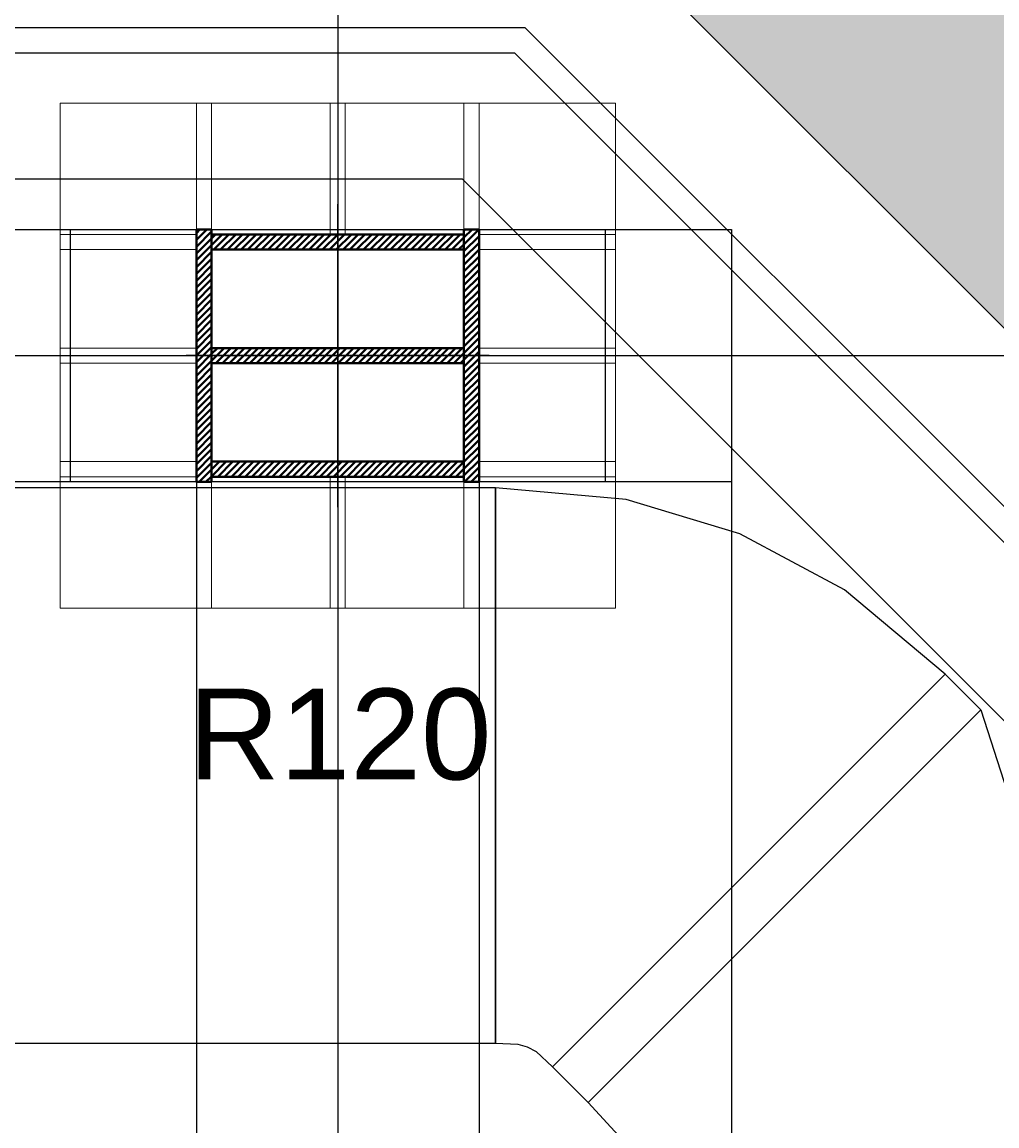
# Model space of a CAD drawing. Header units: centimetres. Extents: x -228435 to 46820, y -89367 to 152985.
# Tile 236 of 252: x -11165 to -9234, y 75474 to 77661. Entities that reach past the tile are written whole.
import ezdxf

# ---------------------------------------------------------------- set-up
doc = ezdxf.new("R2010")
doc.units = ezdxf.units.CM
doc.header["$LTSCALE"] = 50
doc.header["$PDMODE"] = 35
doc.header["$PDSIZE"] = 0.1
for name, pattern in [('Kondygnacja  -0_5$0$HIDDEN', [9.525, 6.35, -3.175]), ('Kondygnacja  -0_5$0$HIDDEN2', [4.7625, 3.175, -1.5875]), ('Osie rzutów$0$DASHDOT2', [12.7, 6.35, -3.175, 0, -3.175])]:
    doc.linetypes.add(name, pattern=pattern)
doc.layers.get('0').update_dxf_attribs({"color": 8})
doc.layers.get('DEFPOINTS').update_dxf_attribs({"color": 8})
for name, color, linetype in [('bgde-nawiewEXP', 1, 'Continuous'), ('Kondygnacja  -0_5$0$ARCH_GRUNT', 8, 'Continuous'), ('Kondygnacja  -0_5$0$ARCH_INFO_ODPORNOŚĆ OGNIOWA', 8, 'Continuous'), ('Kondygnacja  -0_5$0$ARCH_KONSTR_POWYŻEJ RZUTU', 8, 'Kondygnacja  -0_5$0$HIDDEN'), ('Kondygnacja  -0_5$0$ARCH_KONSTR_POWYŻEJ RZUTU_IST', 8, 'Kondygnacja  -0_5$0$HIDDEN2'), ('Kondygnacja  -0_5$0$ARCH_MUROWANE_IST', 8, 'Continuous'), ('Kondygnacja  -0_5$0$ARCH_SŁUPY', 8, 'Continuous'), ('Kondygnacja  -0_5$0$ARCH_ŻELBET_IST', 8, 'Continuous'), ('Osie rzutów$0$ARCH_INFO_OSIE_IST', 8, 'Osie rzutów$0$DASHDOT2'), ('Osie rzutów$0$ARCH_INFO_OSIE_OPISY_IST', 8, 'Continuous')]:
    doc.layers.add(name, color=color, linetype=linetype)
doc.layers.add('Kondygnacja  -0_5$0$ARCH_INFO_WYMIARY', color=8, linetype='Continuous', lineweight=9)
doc.layers.add('Kondygnacja  -0_5$0$ARCH_WIDOK', color=8, linetype='Continuous', lineweight=13)
doc.styles.add('Kondygnacja  -0_5$0$Arial', font='ARIAL.TTF')
doc.styles.add('Kondygnacja  -0_5$0$Romans', font='Romans.shx', dxfattribs={"width": 0.7})
doc.dimstyles.new('Kondygnacja  -0_5$0$Wymiary 1-100', dxfattribs={"dimtxt": 12, "dimasz": 10, "dimexe": 5, "dimexo": 0, "dimgap": 4, "dimtad": 1, "dimrnd": 0.5, "dimzin": 12, "dimdsep": 46, "dimtxsty": 'Kondygnacja  -0_5$0$Romans', "dimblk": 'Kondygnacja  -0_5$0$_Oblique', "dimcen": 10, "dimdle": 10, "dimclrt": 55, "dimazin": 0, "dimtfac": 1, "dimtmove": 1, "dimatfit": 3, "dimfxl": 0, "dimtolj": 1, "dimtzin": 0, "dimarcsym": 0})
pattern_1 = [(45, (-22513.117, 44630.142), (-6.735192, 6.735192), [])]

# ---------------------------------------------------------------- blocks, each defined once
blk = doc.blocks.new('Osie rzutów')
at = {"layer": 'Osie rzutów$0$ARCH_INFO_OSIE_IST', "ltscale": 10}
for p, q in [((11060, 12510), (11060, 4623.26)), ((11060, 12170), (11060, 12230)), ((4436.04, 12200), (13655, 12200)), ((11090, 12200), (11030, 12200))]:
    blk.add_line(p, q, dxfattribs=at)
blk = doc.blocks.new('Kondygnacja  -0_5$0$konstrukcja istniejąca -0.5')
at = {"layer": 'Kondygnacja  -0_5$0$ARCH_KONSTR_POWYŻEJ RZUTU_IST', "ltscale": 10}
for points in [[(11138, 12175), (10982, 12175), (10982, 12225), (11138, 12225), (11138, 12175)], [(11032, 12175), (11032, 11025)], [(11088, 12175), (11088, 11025)], [(11138, 12175), (11138, 11025)]]:
    blk.add_lwpolyline(points, dxfattribs=at)
at = {"layer": 'Kondygnacja  -0_5$0$ARCH_KONSTR_POWYŻEJ RZUTU_IST', "ltscale": 10, "elevation": 0}
for points in [[(11007, 12225), (11007, 12175)], [(11113, 12225), (11113, 12175)]]:
    blk.add_lwpolyline(points, dxfattribs=at)
blk = doc.blocks.new('Kondygnacja  -0_5$0$_Oblique')
at = {"color": 0, "linetype": 'ByBlock', "lineweight": -2}
blk.add_line((-0.5, -0.5), (0.5, 0.5), dxfattribs=at)
blk = doc.blocks.new('*D212')
at = {"layer": 'DEFPOINTS', "color": 0}
for p in [(-30586.3, 81900), (-30681.1, 12489.5), (9064, 12489.5)]:
    blk.add_point(p, dxfattribs=at)
at = {"layer": 'Kondygnacja  -0_5$0$ARCH_INFO_WYMIARY', "color": 0, "lineweight": -2}
for p, q in [((-30673.1, 81900), (-30686.1, 81900)), ((-30681.1, 81910), (-30681.1, 12479.5)), ((-30673.1, 12489.5), (-30686.1, 12489.5))]:
    blk.add_line(p, q, dxfattribs=at)
at = {"layer": 'Kondygnacja  -0_5$0$ARCH_INFO_WYMIARY', "color": 0, "lineweight": -2, "xscale": 10, "yscale": 10, "zscale": 10}
for p, rotation in [((-30681.1, 81900), 90), ((-30681.1, 12489.5), 270)]:
    blk.add_blockref('Kondygnacja  -0_5$0$_Oblique', p, dxfattribs=dict(at, rotation=rotation))
at = {"layer": 'Kondygnacja  -0_5$0$ARCH_INFO_WYMIARY', "color": 55, "insert": (-30691.1, 47194.8), "char_height": 12, "attachment_point": 5, "rotation": 90, "style": 'Kondygnacja  -0_5$0$Romans'}
blk.add_mtext('\\A1;69410.5', dxfattribs=at)
blk = doc.blocks.new('*D214')
at = {"layer": 'DEFPOINTS', "color": 0}
for p in [(-30500, 78695), (-30681.1, 77500), (9064, 77500)]:
    blk.add_point(p, dxfattribs=at)
at = {"layer": 'Kondygnacja  -0_5$0$ARCH_INFO_WYMIARY', "color": 0, "lineweight": -2}
for p, q in [((-30681.1, 78705), (-30681.1, 77490)), ((-30673.1, 78695), (-30686.1, 78695)), ((-30673.1, 77500), (-30686.1, 77500))]:
    blk.add_line(p, q, dxfattribs=at)
at = {"layer": 'Kondygnacja  -0_5$0$ARCH_INFO_WYMIARY', "color": 0, "lineweight": -2, "xscale": 10, "yscale": 10, "zscale": 10}
for p, rotation in [((-30681.1, 78695), 90), ((-30681.1, 77500), 270)]:
    blk.add_blockref('Kondygnacja  -0_5$0$_Oblique', p, dxfattribs=dict(at, rotation=rotation))
at = {"layer": 'Kondygnacja  -0_5$0$ARCH_INFO_WYMIARY', "color": 55, "insert": (-30691.1, 78097.5), "char_height": 12, "attachment_point": 5, "rotation": 90, "style": 'Kondygnacja  -0_5$0$Romans'}
blk.add_mtext('\\A1;1195', dxfattribs=at)

msp = doc.modelspace()

# ---------------------------------------------------------------- hatches: boundary and pattern name
at = {"layer": 'Kondygnacja  -0_5$0$ARCH_GRUNT', "linetype": 'Continuous', "lineweight": 5}
h = msp.add_hatch(dxfattribs=at)
h.set_pattern_fill('EARTH', color=256, scale=150.000081, angle=45, style=0)
h.set_pattern_definition([(45, (-121140, -45000), (-1e-09, 1347.039), [952.5005, -952.5005]), (45, (-121392.6, -44747.4), (-1e-09, 1347.039), [952.5005, -952.5005]), (45, (-121645.1, -44494.9), (-1e-09, 1347.039), [952.5005, -952.5005]), (135, (-121645.1, -44326.5), (-1347.039, -1e-09), [952.5005, -952.5005]), (135, (-121392.6, -44073.9), (-1347.039, -1e-09), [952.5005, -952.5005]), (135, (-121140, -43821.3), (-1347.039, -1e-09), [952.5005, -952.5005])])
h.paths.add_polyline_path([(-109800.334, 65464.54), (-97514.874, 77750), (-71890, 77750), (-71890, 102550), (-45638.959, 102550), (-33938.959, 90850), (-21790, 90850), (-21790, 82420), (-19190, 82420), (-19190, 79646.447), (-20488.223, 78348.223), (-20936.447, 77900), (-10065.736, 77900), (13934.264, 53900), (20210, 53900), (20210, 43250), (19310, 43250), (19310, 42946.447), (17513.553, 41150), (14360, 41150), (14360, 40060), (28010, 40070.689), (28010, 44557.06), (28010, 49088.932), (24210, 51112.647), (24210, 57900), (15591.118, 57900), (-8408.882, 81900), (-15190, 81900), (-15190, 86020), (-17790, 86020), (-17790, 94850), (-32282.105, 94850), (-43982.105, 106550), (-75890, 106550), (-75890, 81750), (-99171.728, 81750), (-112628.761, 68292.967)])
at = {"layer": 'Kondygnacja  -0_5$0$ARCH_SŁUPY', "lineweight": 40}
h = msp.add_hatch(dxfattribs=at)
h.set_pattern_fill('ANSI31', color=256, scale=3, style=0)
h.set_pattern_definition(pattern_1)
h.paths.add_polyline_path([(-10820, 76750), (-10790, 76750), (-10790, 77250), (-10820, 77250)])
h = msp.add_hatch(dxfattribs=at)
h.set_pattern_fill('ANSI31', color=256, scale=3, style=0)
h.set_pattern_definition(pattern_1)
h.paths.add_polyline_path([(-10290, 77210), (-10290, 77240), (-10790, 77240), (-10790, 77210)])
h = msp.add_hatch(dxfattribs=at)
h.set_pattern_fill('ANSI31', color=256, scale=3, style=0)
h.set_pattern_definition(pattern_1)
h.paths.add_polyline_path([(-10290, 76750), (-10260, 76750), (-10260, 77250), (-10290, 77250)])
h = msp.add_hatch(dxfattribs=at)
h.set_pattern_fill('ANSI31', color=256, scale=3, style=0)
h.set_pattern_definition(pattern_1)
h.paths.add_polyline_path([(-10290, 76985), (-10290, 77015), (-10790, 77015), (-10790, 76985)])
h = msp.add_hatch(dxfattribs=at)
h.set_pattern_fill('ANSI31', color=256, scale=3, style=0)
h.set_pattern_definition(pattern_1)
h.paths.add_polyline_path([(-10290, 76760), (-10290, 76790), (-10790, 76790), (-10790, 76760)])

# ---------------------------------------------------------------- linework, layer by layer
at = {"layer": 'bgde-nawiewEXP', "linetype": 'Continuous'}
for points in [[(-38683.507, 75638.178), (-10227.721, 75638.178), (-10227.721, 76738.178), (-24162.434, 76738.178)], [(-10043.622, 75520.5), (-9265.804, 76298.317), (-8973.062, 75388.978), (-9468.037, 74894.003), (-9468.037, 74894.003), (-9468.299, 74893.742), (-2569.903, 67995.345)], [(-10043.622, 75520.5), (-9468.037, 74894.003), (-9468.037, 74894.003), (-8973.324, 75388.716), (-1378.575, 67793.967), (-1378.575, 67793.967), (-1873.55, 67298.992), (-1933.507, 67358.949)]]:
    msp.add_lwpolyline(points, dxfattribs=at)
for points in [[(-10227.721, 75638.178), (-10183.21, 75636.256), (-10164.449, 75630.565), (-10147.159, 75621.323), (-10114.327, 75591.209), (-9336.517, 76369.034), (-9536.032, 76535.939), (-9743.497, 76646.832), (-9968.611, 76715.12), (-10227.721, 76738.178)], [(-10114.333, 75591.211), (-10043.622, 75520.5), (-9265.804, 76298.317), (-9336.515, 76369.028), (-10114.331, 75591.212)]]:
    msp.add_lwpolyline(points, close=True, dxfattribs=at)
at = {"layer": 'Kondygnacja  -0_5$0$ARCH_MUROWANE_IST', "ltscale": 4}
for p, q in [((13934.264, 53900), (-10065.736, 77900)), ((-21186.447, 77650), (-10169.289, 77650)), ((13830.711, 53650), (-10169.289, 77650))]:
    msp.add_line(p, q, dxfattribs=at)
at = {"layer": 'Kondygnacja  -0_5$0$ARCH_SŁUPY', "lineweight": 40}
for p, q in [((-10790, 77015), (-10290, 77015)), ((-10290, 76985), (-10790, 76985))]:
    msp.add_line(p, q, dxfattribs=at)
for points in [[(-10820, 77250), (-10790, 77250), (-10790, 76750), (-10820, 76750)], [(-10290, 77250), (-10260, 77250), (-10260, 76750), (-10290, 76750)]]:
    msp.add_lwpolyline(points, close=True, dxfattribs=at)
for points in [[(-10290, 77240), (-10790, 77240)], [(-10790, 77210), (-10290, 77210)], [(-10290, 76790), (-10790, 76790)], [(-10790, 76760), (-10290, 76760)]]:
    msp.add_lwpolyline(points, dxfattribs=at)
at = {"layer": 'Kondygnacja  -0_5$0$ARCH_WIDOK'}
msp.add_lwpolyline([(-9990, 77500), (-9990, 76500), (-11090, 76500), (-11090, 77500)], close=True, dxfattribs=at)
for points in [[(-10820, 77500), (-10820, 77250)], [(-10790, 77500), (-10790, 77250)], [(-10555, 77500), (-10555, 77240)], [(-10525, 77500), (-10525, 77240)], [(-10290, 77500), (-10290, 77250)], [(-10260, 77500), (-10260, 77250)], [(-11090, 77240), (-10820, 77240)], [(-10260, 77240), (-9990, 77240)], [(-11090, 77210), (-10820, 77210)], [(-10260, 77210), (-9990, 77210)], [(-11090, 77015), (-10820, 77015)], [(-10260, 77015), (-9990, 77015)], [(-11090, 76985), (-10820, 76985)], [(-10260, 76985), (-9990, 76985)], [(-11090, 76790), (-10820, 76790)], [(-10260, 76790), (-9990, 76790)], [(-11090, 76760), (-10820, 76760)], [(-10555, 76760), (-10555, 76500)], [(-10525.06, 76760), (-10525.06, 76500)], [(-10260, 76760), (-9990, 76760)], [(-10820, 76750), (-10820, 76500)], [(-10790, 76750), (-10790, 76500)], [(-10290, 76750), (-10290, 76500)], [(-10260, 76750), (-10260, 76500)]]:
    msp.add_lwpolyline(points, dxfattribs=at)
at = {"layer": 'Kondygnacja  -0_5$0$ARCH_ŻELBET_IST', "ltscale": 4}
for p, q in [((-22090, 77600), (-10190, 77600)), ((13810, 53600), (-10190, 77600)), ((-12240, 77350), (-10293.553, 77350)), ((-8254.747, 75311.193), (-10293.553, 77350))]:
    msp.add_line(p, q, dxfattribs=at)

# ---------------------------------------------------------------- block references
at = {"layer": 'Kondygnacja  -0_5$0$ARCH_KONSTR_POWYŻEJ RZUTU', "xscale": 10, "yscale": 10, "zscale": 10}
msp.add_blockref('Kondygnacja  -0_5$0$konstrukcja istniejąca -0.5', (-121140, -45000), dxfattribs=at)
at = {"layer": 'Osie rzutów$0$ARCH_INFO_OSIE_OPISY_IST', "xscale": 10, "yscale": 10, "zscale": 10}
msp.add_blockref('Osie rzutów', (-121140, -45000), dxfattribs=at)

# ---------------------------------------------------------------- texts
at = {"layer": 'Kondygnacja  -0_5$0$ARCH_INFO_ODPORNOŚĆ OGNIOWA', "insert": (-10535.788, 76399.119), "char_height": 180, "width": 533.32525, "attachment_point": 5, "style": 'Kondygnacja  -0_5$0$Arial'}
msp.add_mtext('\\PR120', dxfattribs=at)

# ---------------------------------------------------------------- dimensions: what is measured, and where the dimension line sits
at = {"layer": 'Kondygnacja  -0_5$0$ARCH_INFO_WYMIARY'}
for base, p1, p2, picture, middle in [((-30681.114, 12489.5), (-30586.301, 81900), (9064, 12489.5), '*D212', (-30691.114, 47194.75)), ((-30681.114, 77500), (-30500, 78695), (9064, 77500), '*D214', (-30691.114, 78097.5))]:
    dim = msp.add_linear_dim(base=base, p1=p1, p2=p2, angle=90, dimstyle='Kondygnacja  -0_5$0$Wymiary 1-100', dxfattribs=at)
    dim.commit()
    dim.dimension.update_dxf_attribs({"geometry": picture, "text_midpoint": middle})

doc.saveas('drawing.dxf')
